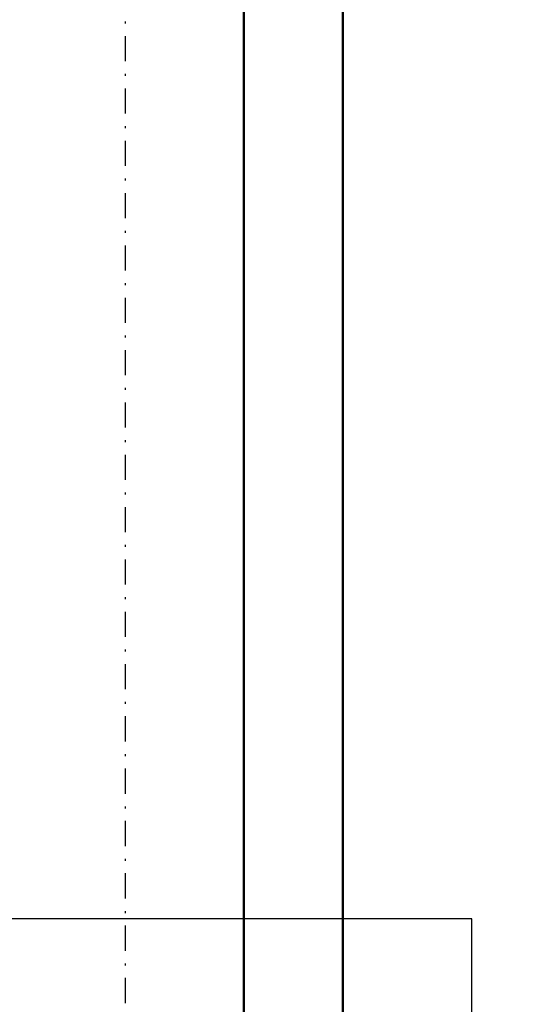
# Model space of a CAD drawing. Header units: centimetres. Extents: x 0 to 55409, y -2708 to 14680.
# Tile 148 of 215: x 51067 to 51093, y 4534 to 4583. Entities that reach past the tile are written whole.
import ezdxf

# ---------------------------------------------------------------- set-up
doc = ezdxf.new("R2010")
doc.units = ezdxf.units.CM
doc.header["$LTSCALE"] = 0.01
doc.linetypes.add('Ciągłe', pattern=[0])
doc.linetypes.add('DASHDOT2', pattern=[12.7, 6.35, -3.175, 0, -3.175])
for name, color, linetype in [('A-Grid', 191, 'DASHDOT2'), ('CKOPIS_WIDOK', 3, 'Continuous'), ('CKSCIANY_WIDOK', 7, 'Ciągłe')]:
    doc.layers.add(name, color=color, linetype=linetype)
doc.layers.add('CKPOM_POWIERZ', color=1, linetype='Continuous', plot=False)
doc.layers.add('CKSCIANY_PRZEKR', color=6, linetype='Continuous', lineweight=50)

# ---------------------------------------------------------------- blocks, each defined once
blk = doc.blocks.new('A$7E8814A102C37C')
at = {"layer": 'A-Grid', "ltscale": 20}
blk.add_lwpolyline([(1500, -50), (1500, -2068)], dxfattribs=at)
at = {"layer": 'CKOPIS_WIDOK'}
for points in [[(-11, -406), (1511, -406), (1511, -1678), (-11, -1678)], [(-6, -411), (1506, -411), (1506, -1673), (-6, -1673)]]:
    blk.add_lwpolyline(points, close=True, dxfattribs=at)

msp = doc.modelspace()

# ---------------------------------------------------------------- linework, layer by layer
at = {"layer": 'CKPOM_POWIERZ'}
msp.add_lwpolyline([(51083.82, 4526.604), (52566.82, 4526.604), (52566.82, 5764.604), (51083.82, 5764.604)], close=True, dxfattribs=at)
at = {"layer": 'CKSCIANY_PRZEKR'}
for p, q in [((51078.82, 5095.604), (51078.82, 4514.604)), ((51083.82, 5095.604), (51083.82, 4509.604))]:
    msp.add_line(p, q, dxfattribs=at)
at = {"layer": 'CKSCIANY_WIDOK'}
msp.add_lwpolyline([(51055.32, 4503.104), (51090.32, 4503.104), (51090.32, 4538.104), (51055.32, 4538.104)], close=True, dxfattribs=at)

# ---------------------------------------------------------------- block references
at = {"layer": 'A-Grid', "lineweight": -3}
msp.add_blockref('A$7E8814A102C37C', (49572.82, 6187.604), dxfattribs=at)

doc.saveas('drawing.dxf')
